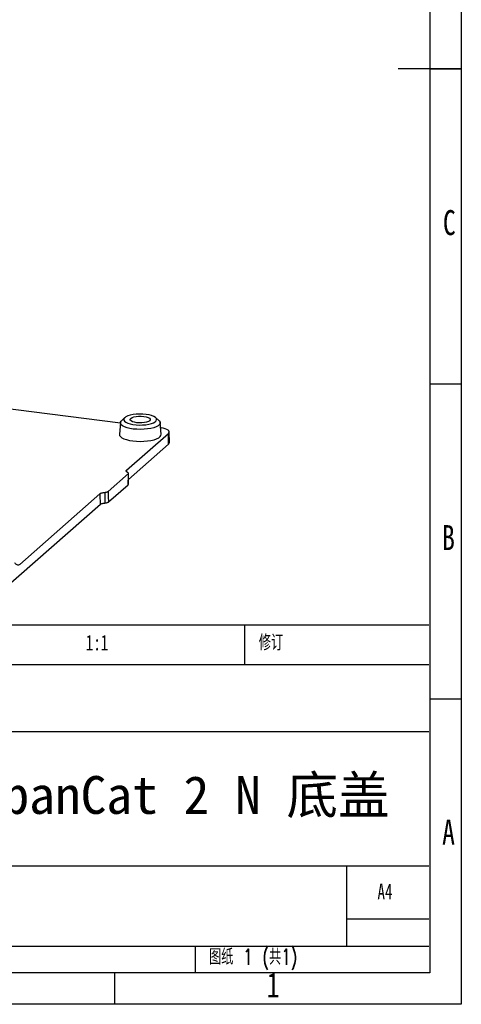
# Model space of a CAD drawing. Header units: millimetres. Extents: x 0 to 210, y 0 to 297.
# Tile 4 of 7: x 140 to 210, y 0 to 156. Entities that reach past the tile are written whole.
import ezdxf

# ---------------------------------------------------------------- set-up
doc = ezdxf.new("R2010")
doc.units = ezdxf.units.MM
doc.styles.add('1', font='simhei.ttf', dxfattribs={"height": 6})
doc.styles.add('SLDTEXTSTYLE0', font='TXT', dxfattribs={"width": 0.7, "bigfont": 'bigfont'})
doc.styles.add('SLDTEXTSTYLE1', font='TXT', dxfattribs={"width": 0.7})
doc.styles.add('SLDTEXTSTYLE2', font='TXT', dxfattribs={"width": 0.75})

msp = doc.modelspace()

# ---------------------------------------------------------------- linework, layer by layer
at = {"color": 7, "linetype": 'Continuous', "lineweight": -3}
for p, q in [((210, 297), (210, 0)), ((205, 292), (205, 5)), ((210.001, 148.5), (199.999, 148.5)), ((205, 148.5), (210, 148.5)), ((84.39245, 101.31019), (155.92987, 92.29732)), ((205, 98.5), (210, 98.5)), ((155.93293, 92.33019), (155.76222, 90.49153)), ((156.64728, 93.12075), (156.13473, 92.66872)), ((162.02399, 92.66872), (161.51144, 93.12075)), ((162.39649, 90.49153), (162.22579, 92.33019)), ((162.30339, 91.49433), (162.38189, 91.48444)), ((163.69844, 89.16385), (163.67493, 90.86386)), ((156.89395, 84.75874), (163.54579, 90.62511)), ((163.5693, 88.92509), (163.54579, 90.62511)), ((157.2042, 83.31159), (163.5693, 88.92509)), ((156.89395, 84.75874), (156.88739, 84.6278)), ((153.96102, 81.37545), (157.1979, 84.23012)), ((157.2042, 82.56789), (157.2042, 84.26494)), ((154.05793, 79.74018), (157.148, 82.46536)), ((139.95441, 69.81947), (152.68411, 81.046)), ((153.44902, 81.25792), (153.44902, 79.56087)), ((137.24725, 65.71122), (152.77068, 79.4016)), ((24.86471, 60.25), (204.86471, 60.25)), ((175.66471, 53.875), (175.66471, 60.25)), ((204.86471, 53.875), (123.66471, 53.875)), ((205, 48.5), (210, 48.5)), ((204.86471, 43.25), (24.86471, 43.25)), ((79.46471, 22), (204.86471, 22)), ((191.86471, 9.25), (191.86471, 22)), ((204.86471, 13.5), (191.86471, 13.5)), ((24.86471, 9.25), (204.86471, 9.25)), ((167.86471, 5), (167.86471, 9.25)), ((205, 5), (5, 5)), ((155, 5), (155, 0)), ((210, 0), (0, 0))]:
    msp.add_line(p, q, dxfattribs=at)
at = {"color": 7, "linetype": 'Continuous', "lineweight": -3, "flags": 128}
for points in [[(157.96639, 91.31619), (157.44427, 91.40107), (156.97783, 91.51649), (156.58295, 91.65851), (156.27309, 91.8223), (156.05878, 92.00228), (155.94735, 92.19232), (155.94256, 92.38595), (156.0446, 92.57657), (156.13473, 92.66872)], [(159.9986, 93.62503), (159.49021, 93.67011), (158.965, 93.68016), (158.44447, 93.65477), (157.94993, 93.59496), (157.50163, 93.5032), (157.11793, 93.38323), (156.81453, 93.23998), (156.60384, 93.07929), (156.49451, 92.90776), (156.491, 92.73241), (156.59346, 92.56041), (156.79769, 92.3988), (157.09533, 92.25421), (157.4742, 92.13255), (157.91879, 92.0388), (158.41089, 91.9768), (158.93035, 91.94909), (159.45592, 91.95681), (159.96607, 91.99963), (160.43991, 92.0758), (160.85806, 92.18221), (161.20339, 92.3145), (161.46176, 92.46725), (161.62259, 92.63422), (161.6793, 92.80855), (161.62957, 92.98313), (161.47544, 93.15079), (161.2232, 93.30468), (160.8832, 93.43849), (160.46935, 93.54675), (159.9986, 93.62503)], [(159.64504, 93.31322), (160.01313, 93.24742), (160.31759, 93.1521), (160.53766, 93.03377), (160.65835, 92.90048), (160.67143, 92.76132), (160.57602, 92.62577), (160.37861, 92.50308), (160.09266, 92.40159), (159.73766, 92.32823), (159.33779, 92.288), (158.92031, 92.28364), (158.51367, 92.31545), (158.14558, 92.38125), (157.84113, 92.47657), (157.62106, 92.5949), (157.50037, 92.72819), (157.48728, 92.86735), (157.5827, 93.0029), (157.7801, 93.12559), (158.06605, 93.22708), (158.42106, 93.30043), (158.82092, 93.34066), (159.2384, 93.34503), (159.64504, 93.31322)], [(162.02399, 92.66872), (162.09993, 92.59319), (162.21137, 92.40315), (162.21615, 92.20952), (162.11412, 92.01889), (161.90873, 91.83776), (161.607, 91.6723), (161.21919, 91.52813), (160.75851, 91.41017), (160.24065, 91.32243), (159.68324, 91.26791), (159.10527, 91.24846), (158.52642, 91.26473), (157.96639, 91.31619)], [(155.76222, 90.49153), (155.78964, 90.31137), (155.92069, 90.11791), (156.15325, 89.93537), (156.47987, 89.7696), (156.89003, 89.62593), (157.37056, 89.50898), (157.90601, 89.42252)], [(157.90601, 89.42252), (158.47918, 89.36931), (159.07163, 89.35107), (159.66434, 89.36839), (160.23824, 89.42071), (160.77489, 89.50634), (161.25705, 89.62254), (161.66922, 89.76557), (161.99814, 89.93083), (162.23325, 90.11302), (162.367, 90.30627), (162.39649, 90.49153)]]:
    msp.add_lwpolyline(points, dxfattribs=at)
at = {"color": 7, "linetype": 'Continuous', "lineweight": -3}
for centre, end_param in [((161.67478, 90.86083), 7.492654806), ((161.69829, 89.16082), 6.287802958)]:
    msp.add_ellipse(centre, major_axis=(2.00017, -0.00005), ratio=0.333308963, start_param=5.921858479, end_param=end_param, dxfattribs=at)
for points, knots in [([(157.04712, 84.43115), (156.9948, 84.45608), (156.90803, 84.51042), (156.84078, 84.5998), (156.83996, 84.68431), (156.87358, 84.73686), (156.89395, 84.75874)], [3.0659000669, 3.0659000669, 3.0659000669, 3.0659000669, 3.308811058, 3.5517220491, 3.7946330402, 3.9771858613, 3.9771858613, 3.9771858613, 3.9771858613]), ([(157.1979, 84.23012), (157.19797, 84.23031), (157.20644, 84.25383), (157.20598, 84.30131), (157.15421, 84.37012), (157.0874, 84.41196), (157.04712, 84.43115)], [0.1652517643, 0.1652517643, 0.1652517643, 0.1652517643, 0.1672184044, 0.4101293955, 0.6530403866, 0.8959513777, 0.8959513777, 0.8959513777, 0.8959513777]), ([(157.148, 82.46536), (157.15146, 82.46841), (157.15357, 82.47969), (157.15674, 82.49831), (157.15791, 82.50774), (157.16106, 82.53613), (157.16261, 82.55512), (157.16673, 82.61165), (157.16871, 82.64911), (157.17398, 82.76127), (157.17645, 82.83555), (157.18289, 83.05763), (157.18575, 83.20483), (157.19297, 83.64561), (157.19576, 83.93811), (157.1979, 84.23012)], [0, 0, 0, 0, 0.015625, 0.015625, 0.03125, 0.03125, 0.0625, 0.0625, 0.125, 0.125, 0.25, 0.25, 0.5, 0.5, 1, 1, 1, 1]), ([(153.44902, 81.25792), (153.51732, 81.26344), (153.65043, 81.28008), (153.8258, 81.32028), (153.92038, 81.35579), (153.96069, 81.3753), (153.96102, 81.37545)], [-0.8959513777, -0.8959513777, -0.8959513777, -0.8959513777, -0.6530403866, -0.4101293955, -0.1672184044, -0.1652517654, -0.1652517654, -0.1652517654, -0.1652517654]), ([(153.96102, 81.37545), (153.96763, 81.19049), (153.97458, 81.00587), (153.98214, 80.82189), (153.98719, 80.69867), (153.99252, 80.57574), (153.99834, 80.45336), (154.00223, 80.37135), (154.00635, 80.28959), (154.01086, 80.20829), (154.01389, 80.15378), (154.01709, 80.09947), (154.02063, 80.04556), (154.023, 80.00938), (154.02551, 79.97336), (154.0283, 79.93771), (154.03017, 79.91373), (154.03217, 79.88991), (154.03438, 79.8664), (154.03587, 79.85056), (154.03747, 79.83484), (154.03924, 79.81942), (154.04044, 79.80898), (154.04173, 79.79867), (154.04317, 79.78861), (154.04415, 79.78177), (154.0452, 79.77504), (154.04637, 79.76857), (154.04718, 79.76412), (154.04805, 79.75978), (154.04903, 79.75568), (154.04998, 79.7517), (154.05104, 79.7479), (154.05232, 79.74477), (154.05287, 79.74342), (154.05348, 79.74219), (154.05415, 79.74125), (154.05482, 79.74029), (154.05559, 79.73961), (154.05643, 79.73956), (154.05691, 79.73953), (154.05743, 79.73973), (154.05793, 79.74018)], [0, 0, 0, 0, 0.000599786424, 0.000599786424, 0.000599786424, 0.001001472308, 0.001001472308, 0.001001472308, 0.001270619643, 0.001270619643, 0.001270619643, 0.00145109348, 0.00145109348, 0.00145109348, 0.001572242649, 0.001572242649, 0.001572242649, 0.001653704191, 0.001653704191, 0.001653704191, 0.001708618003, 0.001708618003, 0.001708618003, 0.001745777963, 0.001745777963, 0.001745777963, 0.001771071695, 0.001771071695, 0.001771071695, 0.001788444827, 0.001788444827, 0.001788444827, 0.001805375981, 0.001805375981, 0.001805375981, 0.001812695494, 0.001812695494, 0.001812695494, 0.001820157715, 0.001820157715, 0.001820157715, 0.001824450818, 0.001824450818, 0.001824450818, 0.001824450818]), ([(157.148, 82.46536), (157.17358, 82.49068), (157.20755, 82.52429), (157.19918, 82.55917), (157.19712, 82.56778)], [0, 0, 0, 0, 0.753288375, 1, 1, 1, 1]), ([(152.68411, 81.046), (152.71225, 81.0669), (152.79129, 81.11373), (152.95962, 81.17693), (153.18741, 81.22914), (153.36031, 81.25076), (153.44902, 81.25792)], [2.3059994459, 2.3059994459, 2.3059994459, 2.3059994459, 2.488552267, 2.7314632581, 2.9743742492, 3.2172852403, 3.2172852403, 3.2172852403, 3.2172852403]), ([(152.77068, 79.4016), (152.76009, 79.68008), (152.74881, 79.95778), (152.7292, 80.37122), (152.72223, 80.50853), (152.70618, 80.78073), (152.69811, 80.91678), (152.68411, 81.046)], [0, 0, 0, 0, 0.5, 0.5, 0.75, 0.75, 1, 1, 1, 1]), ([(152.77068, 79.4016), (152.77545, 79.40402), (152.83146, 79.43175), (152.95962, 79.47988), (153.18741, 79.53208), (153.36031, 79.5537), (153.44902, 79.56087)], [2.4654740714, 2.4654740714, 2.4654740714, 2.4654740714, 2.488552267, 2.7314632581, 2.9743742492, 3.2172852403, 3.2172852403, 3.2172852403, 3.2172852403]), ([(139.95441, 69.81947), (139.88045, 69.75424), (139.80816, 69.72392), (139.66579, 69.70957), (139.59711, 69.72632), (139.39979, 69.81896), (139.27755, 69.93761), (139.15541, 70.05744)], [0, 0, 0, 0, 0.25, 0.25, 0.5, 0.5, 1, 1, 1, 1])]:
    msp.add_open_spline(points, degree=3, knots=knots, dxfattribs=at)
msp.add_open_spline([(153.44902, 79.56087), (153.51732, 79.56638), (153.65043, 79.58303), (153.8258, 79.62322), (153.9671, 79.67627), (154.03309, 79.71826), (154.05793, 79.74018)], degree=3, dxfattribs=at)

# ---------------------------------------------------------------- texts
for s, insert, char_height, attachment_point, style in [('C', (208.09945, 126.06015), 3.96875, 2, 'SLDTEXTSTYLE2'), ('B', (207.97542, 76.06015), 3.96875, 2, 'SLDTEXTSTYLE2'), ('图纸比例：', (124.77612, 58.66176), 2.5, 1, 'SLDTEXTSTYLE0'), ('1:1', (150.44102, 58.66175), 2.5, 1, 'SLDTEXTSTYLE1'), ('修订', (177.88332, 58.66176), 2.5, 1, 'SLDTEXTSTYLE0'), ('A', (207.97542, 29.31015), 3.96875, 2, 'SLDTEXTSTYLE2'), ('A4', (196.70512, 19.15019), 2.5, 1, 'SLDTEXTSTYLE1'), ('图纸 1 (共1)', (169.98918, 8.78148), 2.5, 1, 'SLDTEXTSTYLE0'), ('1', (180.16536, 5.06015), 3.96875, 2, 'SLDTEXTSTYLE2')]:
    msp.add_mtext(s, dxfattribs=dict(at, insert=insert, char_height=char_height, attachment_point=attachment_point, style=style))
at = {"lineweight": -3, "insert": (129.20769, 36.2292), "char_height": 6, "attachment_point": 1, "style": '1'}
msp.add_mtext_dynamic_manual_height_columns('{\\fSimHei|b0|i0|c134|p49;LubanCat 2 N 底盖}', width=74.0778866, gutter_width=12.5, heights=[0], dxfattribs=at)

doc.saveas('drawing.dxf')
